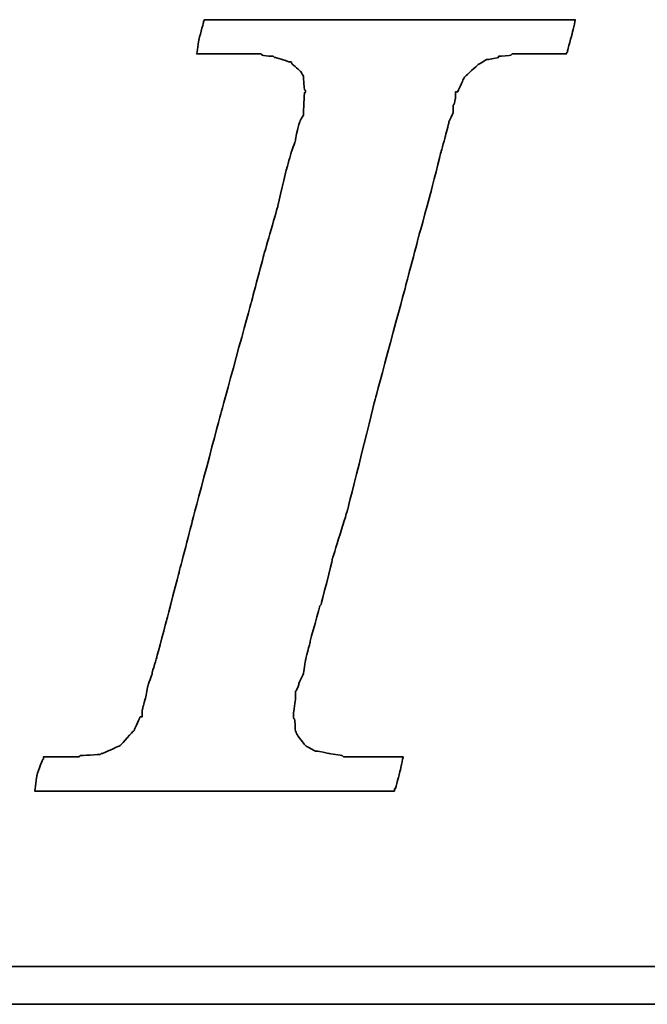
# Model space of a CAD drawing. Header units: inches. Extents: x 1 to 254, y 50 to 189.
# Tile 33 of 50: x 196.3 to 198.7, y 122.51 to 126.27. Entities that reach past the tile are written whole.
import ezdxf

# ---------------------------------------------------------------- set-up
doc = ezdxf.new("R2010")
doc.units = ezdxf.units.IN
doc.header["$LTSCALE"] = 0.2
doc.layers.add('DIM', color=4, linetype='Continuous')
doc.layers.add('layer 1', color=7, linetype='Continuous')

# ---------------------------------------------------------------- blocks, each defined once
blk = doc.blocks.new('TBI MOTION logo(完整正式版)')
at = {"layer": 'layer 1', "color": 22, "lineweight": 35}
for points, knots in [([(-40.59125, -7.94375), (-40.59125, -7.94375), (-40.97375, -7.94375), (-40.97375, -7.94375), (-40.97375, -7.94375), (-40.97375, -7.94375), (-41.38125, -7.94375), (-41.38125, -7.94375), (-41.38125, -7.94375), (-41.38125, -7.94375), (-41.54875, -7.94375), (-41.54875, -7.94375), (-41.54875, -7.94375), (-41.54875, -7.94375), (-41.59875, -7.94375), (-41.59875, -7.94375), (-41.59875, -7.94375), (-41.59875, -7.94375), (-41.88375, -7.94375), (-41.88375, -7.94375), (-41.88375, -7.94375), (-41.88375, -7.94375), (-41.90875, -7.91875), (-41.90875, -7.91875), (-41.90875, -7.91875), (-41.90875, -7.91875), (-42.19875, -7.87125), (-42.19875, -7.87125), (-42.19875, -7.87125), (-42.19875, -7.87125), (-42.43875, -7.82375), (-42.43875, -7.82375), (-42.43875, -7.82375), (-42.43875, -7.82375), (-42.45875, -7.82375), (-42.45875, -7.82375), (-42.45875, -7.82375), (-42.45875, -7.82375), (-42.48625, -7.82375), (-42.48625, -7.82375), (-42.48625, -7.82375), (-42.48625, -7.82375), (-42.67625, -7.72375), (-42.67625, -7.72375), (-42.67625, -7.72375), (-42.67625, -7.72375), (-42.70125, -7.70375), (-42.70125, -7.70375), (-42.70125, -7.70375), (-42.70125, -7.70375), (-42.72375, -7.67875), (-42.72375, -7.67875), (-42.72375, -7.67875), (-42.72375, -7.67875), (-42.86875, -7.48875), (-42.86875, -7.48875), (-42.86875, -7.48875), (-42.86875, -7.48875), (-42.89375, -7.43875), (-42.89375, -7.43875), (-42.89375, -7.43875), (-42.89375, -7.43875), (-42.91875, -7.38875), (-42.91875, -7.38875), (-42.91875, -7.38875), (-42.91875, -7.38875), (-42.93875, -7.12875), (-42.93875, -7.12875), (-42.93875, -7.12875), (-42.93875, -7.12875), (-42.96375, -7.10375), (-42.96375, -7.10375), (-42.96375, -7.10375), (-42.96375, -7.10375), (-42.96375, -7.05375), (-42.96375, -7.05375), (-42.96375, -7.05375), (-42.96375, -7.05375), (-42.96375, -7.00875), (-42.96375, -7.00875), (-42.96375, -7.00875), (-42.96375, -7.00875), (-42.91875, -6.69625), (-42.91875, -6.69625), (-42.91875, -6.69625), (-42.91875, -6.69625), (-42.91875, -6.62375), (-42.91875, -6.62375), (-42.91875, -6.62375), (-42.91875, -6.62375), (-42.91875, -6.59625), (-42.91875, -6.59625), (-42.91875, -6.59625), (-42.91875, -6.59625), (-42.91875, -6.57375), (-42.91875, -6.57375), (-42.91875, -6.57375), (-42.91875, -6.57375), (-42.91875, -6.52875), (-42.91875, -6.52875), (-42.91875, -6.52875), (-42.91875, -6.52875), (-42.89375, -6.50375), (-42.89375, -6.50375), (-42.89375, -6.50375), (-42.89375, -6.50375), (-42.84375, -6.38375), (-42.84375, -6.38375), (-42.84375, -6.38375), (-42.84375, -6.38375), (-42.84375, -6.35875), (-42.84375, -6.35875), (-42.84375, -6.35875), (-42.84375, -6.35875), (-42.74625, -6.14375), (-42.74625, -6.14375), (-42.74625, -6.14375), (-42.74625, -6.14375), (-42.70125, -5.85375), (-42.70125, -5.85375), (-42.70125, -5.85375), (-42.70125, -5.85375), (-42.60375, -5.47125), (-42.60375, -5.47125), (-42.60375, -5.47125), (-42.60375, -5.47125), (-42.60375, -5.44875), (-42.60375, -5.44875), (-42.60375, -5.44875), (-42.60375, -5.44875), (-42.38875, -4.67875), (-42.38875, -4.67875), (-42.38875, -4.67875), (-42.38875, -4.67875), (-42.36375, -4.65375), (-42.36375, -4.65375), (-42.36375, -4.65375), (-42.36375, -4.65375), (-42.12375, -3.69625), (-42.12375, -3.69625), (-42.12375, -3.69625), (-42.12375, -3.69625), (-42.12375, -3.67374), (-42.12375, -3.67374), (-42.12375, -3.67374), (-42.12375, -3.67374), (-41.78875, -2.59374), (-41.78875, -2.59374), (-41.78875, -2.59374), (-41.78875, -2.59374), (-41.18875, -0.19375), (-41.18875, -0.19375), (-41.18875, -0.19375), (-41.18875, -0.19375), (-40.54375, 2.20624), (-40.54375, 2.20624), (-40.54375, 2.20624), (-40.54375, 2.20624), (-40.25375, 3.30875), (-40.25375, 3.30875), (-40.25375, 3.30875), (-40.25375, 3.30875), (-39.98875, 4.27125), (-39.98875, 4.27125), (-39.98875, 4.27125), (-39.98875, 4.27125), (-39.77375, 5.13125), (-39.77375, 5.13125), (-39.77375, 5.13125), (-39.77375, 5.13125), (-39.67875, 5.47125), (-39.67875, 5.47125), (-39.67875, 5.47125), (-39.67875, 5.47125), (-39.60375, 5.75625), (-39.60375, 5.75625), (-39.60375, 5.75625), (-39.60375, 5.75625), (-39.60375, 5.78125), (-39.60375, 5.78125), (-39.60375, 5.78125), (-39.60375, 5.78125), (-39.50875, 5.97125), (-39.50875, 5.97125), (-39.50875, 5.97125), (-39.50875, 5.97125), (-39.50875, 6.13875), (-39.50875, 6.13875), (-39.50875, 6.13875), (-39.50875, 6.13875), (-39.48625, 6.16625), (-39.48625, 6.16625), (-39.48625, 6.16625), (-39.48625, 6.16625), (-39.46125, 6.28625), (-39.46125, 6.28625), (-39.46125, 6.28625), (-39.46125, 6.28625), (-39.46125, 6.42625), (-39.46125, 6.42625), (-39.46125, 6.42625), (-39.46125, 6.42625), (-39.41375, 6.42625), (-39.41375, 6.42625), (-39.41375, 6.42625), (-39.41375, 6.42625), (-39.29375, 6.69125), (-39.29375, 6.69125), (-39.29375, 6.69125), (-39.29375, 6.69125), (-39.26875, 6.74125), (-39.26875, 6.74125), (-39.26875, 6.74125), (-39.26875, 6.74125), (-39.24375, 6.76625), (-39.24375, 6.76625), (-39.24375, 6.76625), (-39.24375, 6.76625), (-38.98375, 7.00624), (-38.98375, 7.00624), (-38.98375, 7.00624), (-38.98375, 7.00624), (-38.95625, 7.02624), (-38.95625, 7.02624), (-38.95625, 7.02624), (-38.95625, 7.02624), (-38.78875, 7.12624), (-38.78875, 7.12624), (-38.78875, 7.12624), (-38.78875, 7.12624), (-38.76375, 7.12624), (-38.76375, 7.12624), (-38.76375, 7.12624), (-38.76375, 7.12624), (-38.74375, 7.12624), (-38.74375, 7.12624), (-38.74375, 7.12624), (-38.74375, 7.12624), (-38.52875, 7.17125), (-38.52875, 7.17125), (-38.52875, 7.17125), (-38.52875, 7.17125), (-38.52875, 7.19624), (-38.52875, 7.19624), (-38.52875, 7.19624), (-38.52875, 7.19624), (-38.50375, 7.19624), (-38.50375, 7.19624), (-38.50375, 7.19624), (-38.50375, 7.19624), (-38.26125, 7.21875), (-38.26125, 7.21875), (-38.26125, 7.21875), (-38.26125, 7.21875), (-38.23875, 7.24624), (-38.23875, 7.24624), (-38.23875, 7.24624), (-38.23875, 7.24624), (-38.21625, 7.24624), (-38.21625, 7.24624), (-38.21625, 7.24624), (-38.21625, 7.24624), (-38.18875, 7.24624), (-38.18875, 7.24624), (-38.18875, 7.24624), (-38.18875, 7.24624), (-37.90375, 7.24624), (-37.90375, 7.24624), (-37.90375, 7.24624), (-37.90375, 7.24624), (-37.85375, 7.24624), (-37.85375, 7.24624), (-37.85375, 7.24624), (-37.85375, 7.24624), (-37.75875, 7.24624), (-37.75875, 7.24624), (-37.75875, 7.24624), (-37.75875, 7.24624), (-37.42375, 7.24624), (-37.42375, 7.24624), (-37.42375, 7.24624), (-37.42375, 7.24624), (-37.08875, 7.24624), (-37.08875, 7.24624), (-37.08875, 7.24624), (-37.08875, 7.24624), (-37.06375, 7.24624), (-37.06375, 7.24624), (-37.06375, 7.24624), (-37.06375, 7.24624), (-37.06375, 7.26624), (-37.06375, 7.26624), (-37.06375, 7.26624), (-37.06375, 7.26624), (-37.03875, 7.29125), (-37.03875, 7.29125), (-37.03875, 7.29125), (-37.03875, 7.29125), (-37.03875, 7.31625), (-37.03875, 7.31625), (-37.03875, 7.31625), (-37.03875, 7.31625), (-36.94125, 7.67625), (-36.94125, 7.67625), (-36.94125, 7.67625), (-36.94125, 7.67625), (-36.86875, 7.98625), (-36.86875, 7.98625), (-36.86875, 7.98625), (-36.86875, 7.98625), (-36.98875, 7.98625), (-36.98875, 7.98625), (-36.98875, 7.98625), (-36.98875, 7.98625), (-37.42375, 7.98625), (-37.42375, 7.98625), (-37.42375, 7.98625), (-37.42375, 7.98625), (-37.94875, 7.98625), (-37.94875, 7.98625), (-37.94875, 7.98625), (-37.94875, 7.98625), (-38.57375, 7.98625), (-38.57375, 7.98625), (-38.57375, 7.98625), (-38.57375, 7.98625), (-39.29375, 7.98625), (-39.29375, 7.98625), (-39.29375, 7.98625), (-39.29375, 7.98625), (-40.82875, 7.98625), (-40.82875, 7.98625), (-40.82875, 7.98625), (-40.82875, 7.98625), (-42.36375, 7.98625), (-42.36375, 7.98625), (-42.36375, 7.98625), (-42.36375, 7.98625), (-43.08375, 7.98625), (-43.08375, 7.98625), (-43.08375, 7.98625), (-43.08375, 7.98625), (-43.70875, 7.98625), (-43.70875, 7.98625), (-43.70875, 7.98625), (-43.70875, 7.98625), (-44.23375, 7.98625), (-44.23375, 7.98625), (-44.23375, 7.98625), (-44.23375, 7.98625), (-44.66875, 7.98625), (-44.66875, 7.98625), (-44.66875, 7.98625), (-44.66875, 7.98625), (-44.88375, 7.98625), (-44.88375, 7.98625), (-44.88375, 7.98625), (-44.88375, 7.98625), (-44.90875, 7.94125), (-44.90875, 7.94125), (-44.90875, 7.94125), (-44.90875, 7.94125), (-44.90875, 7.91625), (-44.90875, 7.91625), (-44.90875, 7.91625), (-44.90875, 7.91625), (-45.00375, 7.55625), (-45.00375, 7.55625), (-45.00375, 7.55625), (-45.00375, 7.55625), (-45.05375, 7.24624), (-45.05375, 7.24624), (-45.05375, 7.24624), (-45.05375, 7.24624), (-44.61875, 7.24624), (-44.61875, 7.24624), (-44.61875, 7.24624), (-44.61875, 7.24624), (-44.11375, 7.24624), (-44.11375, 7.24624), (-44.11375, 7.24624), (-44.11375, 7.24624), (-43.99375, 7.24624), (-43.99375, 7.24624), (-43.99375, 7.24624), (-43.99375, 7.24624), (-43.94625, 7.24624), (-43.94625, 7.24624), (-43.94625, 7.24624), (-43.94625, 7.24624), (-43.92374, 7.24624), (-43.92374, 7.24624), (-43.92374, 7.24624), (-43.92374, 7.24624), (-43.65875, 7.24624), (-43.65875, 7.24624), (-43.65875, 7.24624), (-43.65875, 7.24624), (-43.63875, 7.21875), (-43.63875, 7.21875), (-43.63875, 7.21875), (-43.63875, 7.21875), (-43.46875, 7.19624), (-43.46875, 7.19624), (-43.46875, 7.19624), (-43.46875, 7.19624), (-43.39875, 7.19624), (-43.39875, 7.19624), (-43.39875, 7.19624), (-43.39875, 7.19624), (-43.37125, 7.17125), (-43.37125, 7.17125), (-43.37125, 7.17125), (-43.37125, 7.17125), (-43.34875, 7.17125), (-43.34875, 7.17125), (-43.34875, 7.17125), (-43.34875, 7.17125), (-43.20375, 7.12624), (-43.20375, 7.12624), (-43.20375, 7.12624), (-43.20375, 7.12624), (-43.05875, 7.07624), (-43.05875, 7.07624), (-43.05875, 7.07624), (-43.05875, 7.07624), (-43.01375, 7.07624), (-43.01375, 7.07624), (-43.01375, 7.07624), (-43.01375, 7.07624), (-42.98875, 7.02624), (-42.98875, 7.02624), (-42.98875, 7.02624), (-42.98875, 7.02624), (-42.79875, 6.86125), (-42.79875, 6.86125), (-42.79875, 6.86125), (-42.79875, 6.86125), (-42.77375, 6.81125), (-42.77375, 6.81125), (-42.77375, 6.81125), (-42.77375, 6.81125), (-42.74625, 6.76625), (-42.74625, 6.76625), (-42.74625, 6.76625), (-42.74625, 6.76625), (-42.72375, 6.47625), (-42.72375, 6.47625), (-42.72375, 6.47625), (-42.72375, 6.47625), (-42.70125, 6.45124), (-42.70125, 6.45124), (-42.70125, 6.45124), (-42.70125, 6.45124), (-42.70125, 6.42625), (-42.70125, 6.42625), (-42.70125, 6.42625), (-42.70125, 6.42625), (-42.72375, 6.40625), (-42.72375, 6.40625), (-42.72375, 6.40625), (-42.72375, 6.40625), (-42.74625, 5.97125), (-42.74625, 5.97125), (-42.74625, 5.97125), (-42.74625, 5.97125), (-42.74625, 5.94625), (-42.74625, 5.94625), (-42.74625, 5.94625), (-42.74625, 5.94625), (-42.74625, 5.92625), (-42.74625, 5.92625), (-42.74625, 5.92625), (-42.74625, 5.92625), (-42.77375, 5.87625), (-42.77375, 5.87625), (-42.77375, 5.87625), (-42.77375, 5.87625), (-42.81875, 5.80625), (-42.81875, 5.80625), (-42.81875, 5.80625), (-42.81875, 5.80625), (-42.86875, 5.63625), (-42.86875, 5.63625), (-42.86875, 5.63625), (-42.86875, 5.63625), (-42.91875, 5.39625), (-42.91875, 5.39625), (-42.91875, 5.39625), (-42.91875, 5.39625), (-42.91875, 5.37124), (-42.91875, 5.37124), (-42.91875, 5.37124), (-42.91875, 5.37124), (-43.01375, 5.10874), (-43.01375, 5.10874), (-43.01375, 5.10874), (-43.01375, 5.10874), (-43.10875, 4.77124), (-43.10875, 4.77124), (-43.10875, 4.77124), (-43.10875, 4.77124), (-43.29875, 3.95625), (-43.29875, 3.95625), (-43.29875, 3.95625), (-43.29875, 3.95625), (-43.58875, 2.95125), (-43.58875, 2.95125), (-43.58875, 2.95125), (-43.58875, 2.95125), (-43.87375, 1.87125), (-43.87375, 1.87125), (-43.87375, 1.87125), (-43.87375, 1.87125), (-44.52625, -0.50374), (-44.52625, -0.50374), (-44.52625, -0.50374), (-44.52625, -0.50374), (-45.14875, -2.85375), (-45.14875, -2.85375), (-45.14875, -2.85375), (-45.14875, -2.85375), (-45.43375, -3.95875), (-45.43375, -3.95875), (-45.43375, -3.95875), (-45.43375, -3.95875), (-45.69875, -4.96875), (-45.69875, -4.96875), (-45.69875, -4.96875), (-45.69875, -4.96875), (-45.91375, -5.78375), (-45.91375, -5.78375), (-45.91375, -5.78375), (-45.91375, -5.78375), (-46.01375, -6.11875), (-46.01375, -6.11875), (-46.01375, -6.11875), (-46.01375, -6.11875), (-46.01375, -6.14375), (-46.01375, -6.14375), (-46.01375, -6.14375), (-46.01375, -6.14375), (-46.10875, -6.40875), (-46.10875, -6.40875), (-46.10875, -6.40875), (-46.10875, -6.40875), (-46.15375, -6.64875), (-46.15375, -6.64875), (-46.15375, -6.64875), (-46.15375, -6.64875), (-46.20375, -6.83875), (-46.20375, -6.83875), (-46.20375, -6.83875), (-46.20375, -6.83875), (-46.22875, -6.93375), (-46.22875, -6.93375), (-46.22875, -6.93375), (-46.22875, -6.93375), (-46.22875, -7.07875), (-46.22875, -7.07875), (-46.22875, -7.07875), (-46.22875, -7.07875), (-46.27375, -7.07875), (-46.27375, -7.07875), (-46.27375, -7.07875), (-46.27375, -7.07875), (-46.39375, -7.34375), (-46.39375, -7.34375), (-46.39375, -7.34375), (-46.39375, -7.34375), (-46.39375, -7.36875), (-46.39375, -7.36875), (-46.39375, -7.36875), (-46.39375, -7.36875), (-46.42125, -7.38875), (-46.42125, -7.38875), (-46.42125, -7.38875), (-46.42125, -7.38875), (-46.68375, -7.67875), (-46.68375, -7.67875), (-46.68375, -7.67875), (-46.68375, -7.67875), (-46.70875, -7.70375), (-46.70875, -7.70375), (-46.70875, -7.70375), (-46.70875, -7.70375), (-46.75375, -7.72375), (-46.75375, -7.72375), (-46.75375, -7.72375), (-46.75375, -7.72375), (-47.08875, -7.87125), (-47.08875, -7.87125), (-47.08875, -7.87125), (-47.08875, -7.87125), (-47.11625, -7.87125), (-47.11625, -7.87125), (-47.11625, -7.87125), (-47.11625, -7.87125), (-47.13875, -7.89375), (-47.13875, -7.89375), (-47.13875, -7.89375), (-47.13875, -7.89375), (-47.56875, -7.91875), (-47.56875, -7.91875), (-47.56875, -7.91875), (-47.56875, -7.91875), (-47.59625, -7.94375), (-47.59625, -7.94375), (-47.59625, -7.94375), (-47.59625, -7.94375), (-47.64375, -7.94375), (-47.64375, -7.94375), (-47.64375, -7.94375), (-47.64375, -7.94375), (-47.73625, -7.94375), (-47.73625, -7.94375), (-47.73625, -7.94375), (-47.73625, -7.94375), (-48.07375, -7.94375), (-48.07375, -7.94375), (-48.07375, -7.94375), (-48.07375, -7.94375), (-48.36125, -7.94375), (-48.36125, -7.94375), (-48.36125, -7.94375), (-48.36125, -7.94375), (-48.36125, -7.96625), (-48.36125, -7.96625), (-48.36125, -7.96625), (-48.36125, -7.96625), (-48.36125, -7.99125), (-48.36125, -7.99125), (-48.36125, -7.99125), (-48.36125, -7.99125), (-48.38875, -8.01375), (-48.38875, -8.01375), (-48.38875, -8.01375), (-48.38875, -8.01375), (-48.50875, -8.34875), (-48.50875, -8.34875), (-48.50875, -8.34875), (-48.50875, -8.34875), (-48.55375, -8.68625), (-48.55375, -8.68625), (-48.55375, -8.68625), (-48.55375, -8.68625), (-48.45875, -8.68625), (-48.45875, -8.68625), (-48.45875, -8.68625), (-48.45875, -8.68625), (-48.07375, -8.68625), (-48.07375, -8.68625), (-48.07375, -8.68625), (-48.07375, -8.68625), (-47.52375, -8.68625), (-47.52375, -8.68625), (-47.52375, -8.68625), (-47.52375, -8.68625), (-46.92375, -8.68625), (-46.92375, -8.68625), (-46.92375, -8.68625), (-46.92375, -8.68625), (-46.25375, -8.68625), (-46.25375, -8.68625), (-46.25375, -8.68625), (-46.25375, -8.68625), (-46.20375, -8.68625), (-46.20375, -8.68625), (-46.20375, -8.68625), (-46.20375, -8.68625), (-44.71375, -8.68625), (-44.71375, -8.68625), (-44.71375, -8.68625), (-44.71375, -8.68625), (-43.22875, -8.68625), (-43.22875, -8.68625), (-43.22875, -8.68625), (-43.22875, -8.68625), (-42.55875, -8.68625), (-42.55875, -8.68625), (-42.55875, -8.68625), (-42.55875, -8.68625), (-42.50875, -8.68625), (-42.50875, -8.68625), (-42.50875, -8.68625), (-42.50875, -8.68625), (-41.93375, -8.68625), (-41.93375, -8.68625), (-41.93375, -8.68625), (-41.93375, -8.68625), (-41.38125, -8.68625), (-41.38125, -8.68625), (-41.38125, -8.68625), (-41.38125, -8.68625), (-40.97375, -8.68625), (-40.97375, -8.68625), (-40.97375, -8.68625), (-40.97375, -8.68625), (-40.78125, -8.68625), (-40.78125, -8.68625), (-40.78125, -8.68625), (-40.78125, -8.68625), (-40.78125, -8.63875), (-40.78125, -8.63875), (-40.78125, -8.63875), (-40.78125, -8.63875), (-40.75875, -8.63875), (-40.75875, -8.63875), (-40.75875, -8.63875), (-40.75875, -8.63875), (-40.66375, -8.27875), (-40.66375, -8.27875), (-40.66375, -8.27875), (-40.66375, -8.27875), (-40.59125, -7.94375), (-40.59125, -7.94375)], [0, 0, 0, 0, 0.00558659, 0.00558659, 0.00558659, 0.0055866, 0.01117318, 0.01117318, 0.01117318, 0.01117319, 0.01675978, 0.01675978, 0.01675978, 0.01675979, 0.02234637, 0.02234637, 0.02234637, 0.02234638, 0.02793296, 0.02793296, 0.02793296, 0.02793297, 0.03351955, 0.03351955, 0.03351955, 0.03351956, 0.03910615, 0.03910615, 0.03910615, 0.03910616, 0.04469274, 0.04469274, 0.04469274, 0.04469275, 0.05027933, 0.05027933, 0.05027933, 0.05027934, 0.05586592, 0.05586592, 0.05586592, 0.05586593, 0.06145251, 0.06145251, 0.06145251, 0.06145252, 0.06703911, 0.06703911, 0.06703911, 0.06703912, 0.0726257, 0.0726257, 0.0726257, 0.07262571, 0.07821229, 0.07821229, 0.07821229, 0.0782123, 0.08379888, 0.08379888, 0.08379888, 0.08379889, 0.08938547, 0.08938547, 0.08938547, 0.08938548, 0.09497207, 0.09497207, 0.09497207, 0.09497208, 0.10055866, 0.10055866, 0.10055866, 0.10055867, 0.10614525, 0.10614525, 0.10614525, 0.10614526, 0.11173184, 0.11173184, 0.11173184, 0.11173185, 0.11731844, 0.11731844, 0.11731844, 0.11731845, 0.12290503, 0.12290503, 0.12290503, 0.12290504, 0.12849162, 0.12849162, 0.12849162, 0.12849163, 0.13407821, 0.13407821, 0.13407821, 0.13407822, 0.1396648, 0.1396648, 0.1396648, 0.13966481, 0.1452514, 0.1452514, 0.1452514, 0.14525141, 0.15083799, 0.15083799, 0.15083799, 0.150838, 0.15642458, 0.15642458, 0.15642458, 0.15642459, 0.16201117, 0.16201117, 0.16201117, 0.16201118, 0.16759777, 0.16759777, 0.16759777, 0.16759778, 0.17318436, 0.17318436, 0.17318436, 0.17318437, 0.17877095, 0.17877095, 0.17877095, 0.17877096, 0.18435754, 0.18435754, 0.18435754, 0.18435755, 0.18994413, 0.18994413, 0.18994413, 0.18994414, 0.19553073, 0.19553073, 0.19553073, 0.19553074, 0.20111732, 0.20111732, 0.20111732, 0.20111733, 0.20670391, 0.20670391, 0.20670391, 0.20670392, 0.2122905, 0.2122905, 0.2122905, 0.21229051, 0.21787709, 0.21787709, 0.21787709, 0.2178771, 0.22346369, 0.22346369, 0.22346369, 0.2234637, 0.22905028, 0.22905028, 0.22905028, 0.22905029, 0.23463687, 0.23463687, 0.23463687, 0.23463688, 0.24022346, 0.24022346, 0.24022346, 0.24022347, 0.24581006, 0.24581006, 0.24581006, 0.24581007, 0.25139665, 0.25139665, 0.25139665, 0.25139666, 0.25698324, 0.25698324, 0.25698324, 0.25698325, 0.26256983, 0.26256983, 0.26256983, 0.26256984, 0.26815642, 0.26815642, 0.26815642, 0.26815643, 0.27374302, 0.27374302, 0.27374302, 0.27374303, 0.27932961, 0.27932961, 0.27932961, 0.27932962, 0.2849162, 0.2849162, 0.2849162, 0.28491621, 0.29050279, 0.29050279, 0.29050279, 0.2905028, 0.29608939, 0.29608939, 0.29608939, 0.2960894, 0.30167598, 0.30167598, 0.30167598, 0.30167599, 0.30726257, 0.30726257, 0.30726257, 0.30726258, 0.31284916, 0.31284916, 0.31284916, 0.31284917, 0.31843575, 0.31843575, 0.31843575, 0.31843576, 0.32402235, 0.32402235, 0.32402235, 0.32402236, 0.32960894, 0.32960894, 0.32960894, 0.32960895, 0.33519553, 0.33519553, 0.33519553, 0.33519554, 0.34078212, 0.34078212, 0.34078212, 0.34078213, 0.34636872, 0.34636872, 0.34636872, 0.34636873, 0.35195531, 0.35195531, 0.35195531, 0.35195532, 0.3575419, 0.3575419, 0.3575419, 0.35754191, 0.36312849, 0.36312849, 0.36312849, 0.3631285, 0.36871508, 0.36871508, 0.36871508, 0.36871509, 0.37430168, 0.37430168, 0.37430168, 0.37430169, 0.37988827, 0.37988827, 0.37988827, 0.37988828, 0.38547486, 0.38547486, 0.38547486, 0.38547487, 0.39106145, 0.39106145, 0.39106145, 0.39106146, 0.39664804, 0.39664804, 0.39664804, 0.39664805, 0.40223464, 0.40223464, 0.40223464, 0.40223465, 0.40782123, 0.40782123, 0.40782123, 0.40782124, 0.41340782, 0.41340782, 0.41340782, 0.41340783, 0.41899441, 0.41899441, 0.41899441, 0.41899442, 0.42458101, 0.42458101, 0.42458101, 0.42458102, 0.4301676, 0.4301676, 0.4301676, 0.43016761, 0.43575419, 0.43575419, 0.43575419, 0.4357542, 0.44134078, 0.44134078, 0.44134078, 0.44134079, 0.44692737, 0.44692737, 0.44692737, 0.44692738, 0.45251397, 0.45251397, 0.45251397, 0.45251398, 0.45810056, 0.45810056, 0.45810056, 0.45810057, 0.46368715, 0.46368715, 0.46368715, 0.46368716, 0.46927374, 0.46927374, 0.46927374, 0.46927375, 0.47486034, 0.47486034, 0.47486034, 0.47486035, 0.48044693, 0.48044693, 0.48044693, 0.48044694, 0.48603352, 0.48603352, 0.48603352, 0.48603353, 0.49162011, 0.49162011, 0.49162011, 0.49162012, 0.4972067, 0.4972067, 0.4972067, 0.49720671, 0.5027933, 0.5027933, 0.5027933, 0.50279331, 0.50837989, 0.50837989, 0.50837989, 0.5083799, 0.51396648, 0.51396648, 0.51396648, 0.51396649, 0.51955307, 0.51955307, 0.51955307, 0.51955308, 0.52513966, 0.52513966, 0.52513966, 0.52513967, 0.53072626, 0.53072626, 0.53072626, 0.53072627, 0.53631285, 0.53631285, 0.53631285, 0.53631286, 0.54189944, 0.54189944, 0.54189944, 0.54189945, 0.54748603, 0.54748603, 0.54748603, 0.54748604, 0.55307263, 0.55307263, 0.55307263, 0.55307264, 0.55865922, 0.55865922, 0.55865922, 0.55865923, 0.56424581, 0.56424581, 0.56424581, 0.56424582, 0.5698324, 0.5698324, 0.5698324, 0.56983241, 0.57541899, 0.57541899, 0.57541899, 0.575419, 0.58100559, 0.58100559, 0.58100559, 0.5810056, 0.58659218, 0.58659218, 0.58659218, 0.58659219, 0.59217877, 0.59217877, 0.59217877, 0.59217878, 0.59776536, 0.59776536, 0.59776536, 0.59776537, 0.60335196, 0.60335196, 0.60335196, 0.60335197, 0.60893855, 0.60893855, 0.60893855, 0.60893856, 0.61452514, 0.61452514, 0.61452514, 0.61452515, 0.62011173, 0.62011173, 0.62011173, 0.62011174, 0.62569832, 0.62569832, 0.62569832, 0.62569833, 0.63128492, 0.63128492, 0.63128492, 0.63128493, 0.63687151, 0.63687151, 0.63687151, 0.63687152, 0.6424581, 0.6424581, 0.6424581, 0.64245811, 0.64804469, 0.64804469, 0.64804469, 0.6480447, 0.65363128, 0.65363128, 0.65363128, 0.65363129, 0.65921788, 0.65921788, 0.65921788, 0.65921789, 0.66480447, 0.66480447, 0.66480447, 0.66480448, 0.67039106, 0.67039106, 0.67039106, 0.67039107, 0.67597765, 0.67597765, 0.67597765, 0.67597766, 0.68156425, 0.68156425, 0.68156425, 0.68156426, 0.68715084, 0.68715084, 0.68715084, 0.68715085, 0.69273743, 0.69273743, 0.69273743, 0.69273744, 0.69832402, 0.69832402, 0.69832402, 0.69832403, 0.70391061, 0.70391061, 0.70391061, 0.70391062, 0.70949721, 0.70949721, 0.70949721, 0.70949722, 0.7150838, 0.7150838, 0.7150838, 0.71508381, 0.72067039, 0.72067039, 0.72067039, 0.7206704, 0.72625698, 0.72625698, 0.72625698, 0.72625699, 0.73184358, 0.73184358, 0.73184358, 0.73184359, 0.73743017, 0.73743017, 0.73743017, 0.73743018, 0.74301676, 0.74301676, 0.74301676, 0.74301677, 0.74860335, 0.74860335, 0.74860335, 0.74860336, 0.75418994, 0.75418994, 0.75418994, 0.75418995, 0.75977654, 0.75977654, 0.75977654, 0.75977655, 0.76536313, 0.76536313, 0.76536313, 0.76536314, 0.77094972, 0.77094972, 0.77094972, 0.77094973, 0.77653631, 0.77653631, 0.77653631, 0.77653632, 0.78212291, 0.78212291, 0.78212291, 0.78212292, 0.7877095, 0.7877095, 0.7877095, 0.78770951, 0.79329609, 0.79329609, 0.79329609, 0.7932961, 0.79888268, 0.79888268, 0.79888268, 0.79888269, 0.80446927, 0.80446927, 0.80446927, 0.80446928, 0.81005587, 0.81005587, 0.81005587, 0.81005588, 0.81564246, 0.81564246, 0.81564246, 0.81564247, 0.82122905, 0.82122905, 0.82122905, 0.82122906, 0.82681564, 0.82681564, 0.82681564, 0.82681565, 0.83240223, 0.83240223, 0.83240223, 0.83240224, 0.83798883, 0.83798883, 0.83798883, 0.83798884, 0.84357542, 0.84357542, 0.84357542, 0.84357543, 0.84916201, 0.84916201, 0.84916201, 0.84916202, 0.8547486, 0.8547486, 0.8547486, 0.85474861, 0.8603352, 0.8603352, 0.8603352, 0.86033521, 0.86592179, 0.86592179, 0.86592179, 0.8659218, 0.87150838, 0.87150838, 0.87150838, 0.87150839, 0.87709497, 0.87709497, 0.87709497, 0.87709498, 0.88268156, 0.88268156, 0.88268156, 0.88268157, 0.88826816, 0.88826816, 0.88826816, 0.88826817, 0.89385475, 0.89385475, 0.89385475, 0.89385476, 0.89944134, 0.89944134, 0.89944134, 0.89944135, 0.90502793, 0.90502793, 0.90502793, 0.90502794, 0.91061453, 0.91061453, 0.91061453, 0.91061454, 0.91620112, 0.91620112, 0.91620112, 0.91620113, 0.92178771, 0.92178771, 0.92178771, 0.92178772, 0.9273743, 0.9273743, 0.9273743, 0.92737431, 0.93296089, 0.93296089, 0.93296089, 0.9329609, 0.93854749, 0.93854749, 0.93854749, 0.9385475, 0.94413408, 0.94413408, 0.94413408, 0.94413409, 0.94972067, 0.94972067, 0.94972067, 0.94972068, 0.95530726, 0.95530726, 0.95530726, 0.95530727, 0.96089385, 0.96089385, 0.96089385, 0.96089386, 0.96648045, 0.96648045, 0.96648045, 0.96648046, 0.97206704, 0.97206704, 0.97206704, 0.97206705, 0.97765363, 0.97765363, 0.97765363, 0.97765364, 0.98324022, 0.98324022, 0.98324022, 0.98324023, 0.98882682, 0.98882682, 0.98882682, 0.98882683, 0.99441341, 0.99441341, 0.99441341, 0.99441342, 1, 1, 1, 1]), ([(75.90875, -9.47875), (75.90875, -9.47875), (75.90875, -12.28625), (75.90875, -12.28625), (75.90875, -12.28625), (75.90875, -12.28625), (75.90875, -12.47875), (75.90875, -12.47875), (75.90875, -12.47875), (75.90875, -12.47875), (75.71625, -12.47875), (75.71625, -12.47875), (75.71625, -12.47875), (75.71625, -12.47875), (-88.32875, -12.47875), (-88.32875, -12.47875), (-88.32875, -12.47875), (-88.32875, -12.47875), (-88.32875, -13.29375), (-88.32875, -13.29375), (-88.32875, -13.29375), (-88.32875, -13.29375), (82.89125, -13.29375), (82.89125, -13.29375), (82.89125, -13.29375), (82.89125, -13.29375), (75.90875, -9.47875), (75.90875, -9.47875)], [0, 0, 0, 0, 0.14285714, 0.14285714, 0.14285714, 0.14285715, 0.28571429, 0.28571429, 0.28571429, 0.2857143, 0.42857143, 0.42857143, 0.42857143, 0.42857144, 0.57142857, 0.57142857, 0.57142857, 0.57142858, 0.71428571, 0.71428571, 0.71428571, 0.71428572, 0.85714286, 0.85714286, 0.85714286, 0.85714287, 1, 1, 1, 1])]:
    blk.add_open_spline(points, degree=3, knots=knots, dxfattribs=at)

msp = doc.modelspace()

# ---------------------------------------------------------------- block references
at = {"layer": 'DIM', "xscale": 0.17671500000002, "yscale": 0.17671500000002, "zscale": 0.17671500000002}
msp.add_blockref('TBI MOTION logo(完整正式版)', (204.9421, 124.8565), dxfattribs=at)

doc.saveas('drawing.dxf')
